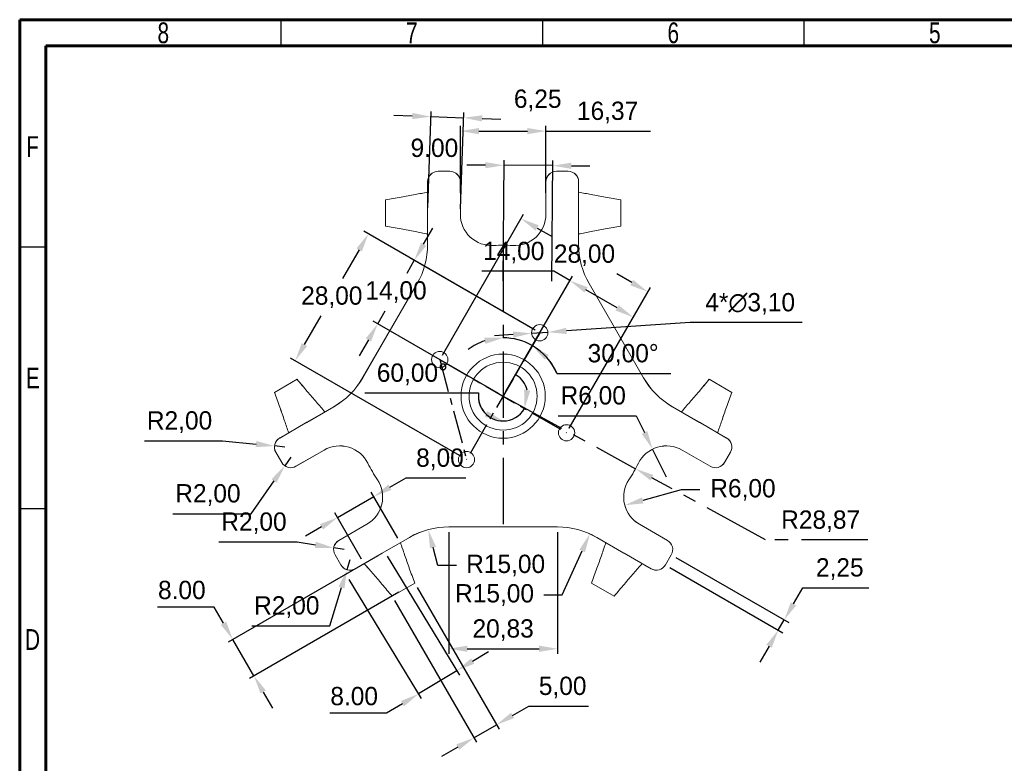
# Model space of a CAD drawing. Header units: millimetres. Extents: x 15 to 415, y 5 to 292.
# Tile 2 of 7: x 15 to 203, y 150 to 292. Entities that reach past the tile are written whole.
import ezdxf

# ---------------------------------------------------------------- set-up
doc = ezdxf.new("R2010")
doc.units = ezdxf.units.MM
doc.header["$PDSIZE"] = -1
doc.linetypes.add('CENTER', pattern=[10.16, 6.35, -1.27, 1.27, -1.27])
doc.linetypes.add('CENTERX2', pattern=[20.32, 12.7, -2.54, 2.54, -2.54])
doc.styles.add('SLDTEXTSTYLE0', font='TXT', dxfattribs={"width": 0.75})
doc.dimstyles.new('ISO-25', dxfattribs={"dimtxt": 2.5, "dimasz": 2.5, "dimexe": 1.25, "dimexo": 0.625, "dimtad": 1, "dimtxsty": 'Standard', "dimcen": 2.5, "dimadec": 0, "dimazin": 0, "dimtfac": 1, "dimtmove": 0, "dimatfit": 3, "dimfxl": 0, "dimarcsym": 0})

# ---------------------------------------------------------------- blocks, each defined once
blk = doc.blocks.new('*D8')
at = {"color": 3, "lineweight": -2, "transparency": 16777216}
for p, q in [((94.96, 187.63), (94.03, 191.07)), ((98.51, 187.63), (94.96, 187.63))]:
    blk.add_line(p, q, dxfattribs=at)
at = {"color": 3, "transparency": 16777216}
blk.add_solid([(94.6, 191.22), (93.45, 190.91), (93.1, 194.5)], dxfattribs=at)
at = {"layer": 'Defpoints', "color": 0, "transparency": 16777216}
for p in [(93.1, 194.5), (97.02, 180.02)]:
    blk.add_point(p, dxfattribs=at)
at = {"color": 3, "transparency": 16777216, "insert": (107.91, 187.63), "char_height": 3.5, "attachment_point": 5}
blk.add_mtext('R15,00', dxfattribs=at)
blk = doc.blocks.new('*D9')
at = {"color": 3, "lineweight": -2, "transparency": 16777216}
for p, q in [((118.74, 182), (122.55, 190.45)), ((115.18, 182), (118.74, 182))]:
    blk.add_line(p, q, dxfattribs=at)
at = {"color": 3, "transparency": 16777216}
blk.add_solid([(122.01, 190.69), (123.09, 190.2), (124.02, 193.69)], dxfattribs=at)
at = {"layer": 'Defpoints', "color": 0, "transparency": 16777216}
for p in [(124.02, 193.69), (117.84, 180.02)]:
    blk.add_point(p, dxfattribs=at)
at = {"color": 3, "transparency": 16777216, "insert": (105.79, 182), "char_height": 3.5, "attachment_point": 5}
blk.add_mtext('R15,00', dxfattribs=at)
blk = doc.blocks.new('*D10')
at = {"color": 3, "lineweight": -2, "transparency": 16777216}
for p, q in [((97.02, 194.02), (97.02, 170.72)), ((117.84, 194.02), (117.84, 170.72)), ((100.57, 171.72), (114.29, 171.72))]:
    blk.add_line(p, q, dxfattribs=at)
at = {"color": 3, "transparency": 16777216}
for points in [[(100.57, 172.31), (100.57, 171.12), (97.02, 171.72)], [(114.29, 172.31), (114.29, 171.12), (117.84, 171.72)]]:
    blk.add_solid(points, dxfattribs=at)
at = {"layer": 'Defpoints', "color": 0, "transparency": 16777216}
for p in [(97.02, 195.02), (117.84, 195.02), (117.84, 171.72)]:
    blk.add_point(p, dxfattribs=at)
at = {"color": 3, "transparency": 16777216, "insert": (107.43, 175.28), "char_height": 3.5, "attachment_point": 5}
blk.add_mtext('20,83', dxfattribs=at)
blk = doc.blocks.new('*D11')
at = {"color": 3, "lineweight": -2, "transparency": 16777216}
for p, q in [((78.14, 188.75), (77.56, 186.84)), ((74.3, 176.12), (76.52, 183.43)), ((59.36, 176.12), (74.3, 176.12))]:
    blk.add_line(p, q, dxfattribs=at)
at = {"color": 3, "transparency": 16777216}
blk.add_solid([(75.96, 183.61), (77.09, 183.26), (77.56, 186.84)], dxfattribs=at)
at = {"layer": 'Defpoints', "color": 0, "transparency": 16777216}
for p in [(78.14, 188.75), (77.56, 186.84)]:
    blk.add_point(p, dxfattribs=at)
at = {"color": 3, "transparency": 16777216, "insert": (66.07, 179.69), "char_height": 3.5, "attachment_point": 5}
blk.add_mtext('R2,00', dxfattribs=at)
blk = doc.blocks.new('*D12')
at = {"color": 3, "lineweight": -2, "transparency": 16777216}
for p, q in [((53.08, 192.15), (68.02, 192.15)), ((68.02, 192.15), (71.53, 191.58)), ((77.01, 190.7), (75.04, 191.02))]:
    blk.add_line(p, q, dxfattribs=at)
at = {"color": 3, "transparency": 16777216}
blk.add_solid([(71.62, 192.17), (71.44, 191), (75.04, 191.02)], dxfattribs=at)
at = {"layer": 'Defpoints', "color": 0, "transparency": 16777216}
for p in [(75.04, 191.02), (77.01, 190.7)]:
    blk.add_point(p, dxfattribs=at)
at = {"color": 3, "transparency": 16777216, "insert": (59.79, 195.71), "char_height": 3.5, "attachment_point": 5}
blk.add_mtext('R2,00', dxfattribs=at)
blk = doc.blocks.new('*D13')
at = {"color": 3, "lineweight": -2, "transparency": 16777216}
for p, q in [((66.83, 208.34), (65.68, 206.7)), ((59.23, 197.55), (63.63, 203.8)), ((44.28, 197.55), (59.23, 197.55))]:
    blk.add_line(p, q, dxfattribs=at)
at = {"color": 3, "transparency": 16777216}
blk.add_solid([(63.14, 204.14), (64.11, 203.46), (65.68, 206.7)], dxfattribs=at)
at = {"layer": 'Defpoints', "color": 0, "transparency": 16777216}
for p in [(66.83, 208.34), (65.68, 206.7)]:
    blk.add_point(p, dxfattribs=at)
at = {"color": 3, "transparency": 16777216, "insert": (50.99, 201.12), "char_height": 3.5, "attachment_point": 5}
blk.add_mtext('R2,00', dxfattribs=at)
blk = doc.blocks.new('*D14')
at = {"color": 3, "lineweight": -2, "transparency": 16777216}
for p, q in [((38.85, 211.49), (53.79, 211.49)), ((53.79, 211.49), (60.18, 210.85)), ((65.71, 210.29), (63.72, 210.49))]:
    blk.add_line(p, q, dxfattribs=at)
at = {"color": 3, "transparency": 16777216}
blk.add_solid([(60.24, 211.44), (60.12, 210.26), (63.72, 210.49)], dxfattribs=at)
at = {"layer": 'Defpoints', "color": 0, "transparency": 16777216}
for p in [(63.72, 210.49), (65.71, 210.29)]:
    blk.add_point(p, dxfattribs=at)
at = {"color": 3, "transparency": 16777216, "insert": (45.56, 215.06), "char_height": 3.5, "attachment_point": 5}
blk.add_mtext('R2,00', dxfattribs=at)
blk = doc.blocks.new('*D15')
at = {"color": 3, "lineweight": -2, "transparency": 16777216}
for p, q in [((141.49, 202.09), (134.12, 200.09)), ((145.05, 202.09), (141.49, 202.09))]:
    blk.add_line(p, q, dxfattribs=at)
at = {"color": 3, "transparency": 16777216}
blk.add_solid([(133.96, 200.66), (134.27, 199.52), (130.68, 199.16)], dxfattribs=at)
at = {"layer": 'Defpoints', "color": 0, "transparency": 16777216}
for p in [(136.47, 200.73), (130.68, 199.16)]:
    blk.add_point(p, dxfattribs=at)
at = {"color": 3, "transparency": 16777216, "insert": (153.28, 202.09), "char_height": 3.5, "attachment_point": 5}
blk.add_mtext('R6,00', dxfattribs=at)
blk = doc.blocks.new('*D16')
at = {"color": 3, "lineweight": -2, "transparency": 16777216}
for p, q in [((117.94, 216.28), (132.88, 216.28)), ((132.88, 216.28), (134.45, 213.09)), ((138.66, 204.51), (136.01, 209.9))]:
    blk.add_line(p, q, dxfattribs=at)
at = {"color": 3, "transparency": 16777216}
blk.add_solid([(134.98, 213.35), (133.91, 212.83), (136.01, 209.9)], dxfattribs=at)
at = {"layer": 'Defpoints', "color": 0, "transparency": 16777216}
for p in [(136.01, 209.9), (138.66, 204.51)]:
    blk.add_point(p, dxfattribs=at)
at = {"color": 3, "transparency": 16777216, "insert": (124.65, 219.85), "char_height": 3.5, "attachment_point": 5}
blk.add_mtext('R6,00', dxfattribs=at)
blk = doc.blocks.new('*D17')
at = {"color": 3, "lineweight": -2, "transparency": 16777216}
for p, q in [((91.02, 183.42), (106.66, 156.33)), ((86.69, 180.92), (102.33, 153.83)), ((109.24, 158.97), (112.32, 160.75)), ((112.32, 160.75), (123.76, 160.75)), ((101.83, 154.69), (106.16, 157.19)), ((98.75, 152.91), (95.67, 151.14))]:
    blk.add_line(p, q, dxfattribs=at)
at = {"color": 3, "transparency": 16777216}
for points in [[(108.95, 159.48), (109.54, 158.46), (106.16, 157.19)], [(98.46, 153.43), (99.05, 152.4), (101.83, 154.69)]]:
    blk.add_solid(points, dxfattribs=at)
at = {"layer": 'Defpoints', "color": 0, "transparency": 16777216}
for p in [(90.52, 184.28), (86.19, 181.78), (106.16, 157.19)]:
    blk.add_point(p, dxfattribs=at)
at = {"color": 3, "transparency": 16777216, "insert": (118.81, 164.31), "char_height": 3.5, "attachment_point": 5}
blk.add_mtext('5,00', dxfattribs=at)
blk = doc.blocks.new('*D18')
at = {"color": 3, "lineweight": -2, "transparency": 16777216}
for p, q in [((85.79, 202.59), (88.87, 204.37)), ((88.87, 204.37), (100.31, 204.37)), ((87.29, 192.88), (82.21, 201.68)), ((75.78, 196.82), (82.71, 200.82)), ((80.36, 188.88), (75.28, 197.68)), ((72.7, 195.04), (69.62, 193.26))]:
    blk.add_line(p, q, dxfattribs=at)
at = {"color": 3, "transparency": 16777216}
for points in [[(85.49, 203.11), (86.09, 202.08), (82.71, 200.82)], [(72.41, 195.55), (73, 194.52), (75.78, 196.82)]]:
    blk.add_solid(points, dxfattribs=at)
at = {"layer": 'Defpoints', "color": 0, "transparency": 16777216}
for p in [(82.71, 200.82), (87.79, 192.01), (80.86, 188.01)]:
    blk.add_point(p, dxfattribs=at)
at = {"color": 3, "transparency": 16777216, "insert": (95.35, 207.94), "char_height": 3.5, "attachment_point": 5}
blk.add_mtext('8,00', dxfattribs=at)
blk = doc.blocks.new('*D19')
at = {"color": 3, "lineweight": -2, "transparency": 16777216}
for p, q in [((83.46, 189.51), (54.88, 173.01)), ((87.49, 182.53), (58.91, 166.03)), ((52.19, 179.67), (41.34, 179.67)), ((53.97, 176.59), (52.19, 179.67)), ((59.78, 166.53), (55.75, 173.51)), ((61.56, 163.45), (63.34, 160.37))]:
    blk.add_line(p, q, dxfattribs=at)
at = {"color": 3, "transparency": 16777216}
for points in [[(54.48, 176.89), (53.46, 176.29), (55.75, 173.51)], [(62.07, 163.75), (61.05, 163.16), (59.78, 166.53)]]:
    blk.add_solid(points, dxfattribs=at)
at = {"layer": 'Defpoints', "color": 0, "transparency": 16777216}
for p in [(84.33, 190.01), (88.36, 183.03), (55.75, 173.51)]:
    blk.add_point(p, dxfattribs=at)
at = {"color": 3, "transparency": 16777216, "insert": (46, 182.94), "char_height": 3.5, "attachment_point": 5}
blk.add_mtext('8.00', dxfattribs=at)
blk = doc.blocks.new('*D21')
at = {"color": 3, "linetype": 'CENTERX2', "lineweight": -2, "transparency": 16777216}
for p, q in [((107.43, 220.02), (132.74, 206.14)), ((157.57, 192.53), (135.86, 204.43)), ((177.17, 192.53), (157.57, 192.53))]:
    blk.add_line(p, q, dxfattribs=at)
at = {"color": 3, "linetype": 'CENTERX2', "transparency": 16777216}
blk.add_solid([(136.14, 204.95), (135.58, 203.91), (132.74, 206.14)], dxfattribs=at)
at = {"layer": 'Defpoints', "color": 0, "linetype": 'CENTERX2', "transparency": 16777216}
for p in [(107.43, 220.02), (132.74, 206.14)]:
    blk.add_point(p, dxfattribs=at)
at = {"color": 3, "linetype": 'CENTERX2', "transparency": 16777216, "insert": (168.13, 196.09), "char_height": 3.5, "attachment_point": 5}
blk.add_mtext('R28,87', dxfattribs=at)
blk = doc.blocks.new('*D22')
at = {"color": 3, "lineweight": -2, "transparency": 16777216}
for p, q in [((85.28, 189.41), (99.08, 166.66)), ((77.94, 184.96), (91.74, 162.21)), ((101.6, 169.36), (104.65, 171.21)), ((98.56, 167.52), (91.22, 163.07)), ((88.18, 161.22), (85.14, 159.38)), ((85.14, 159.38), (74.29, 159.38))]:
    blk.add_line(p, q, dxfattribs=at)
at = {"color": 3, "transparency": 16777216}
for points in [[(101.3, 169.87), (101.91, 168.86), (98.56, 167.52)], [(87.88, 161.73), (88.49, 160.71), (91.22, 163.07)]]:
    blk.add_solid(points, dxfattribs=at)
at = {"layer": 'Defpoints', "color": 0, "transparency": 16777216}
for p in [(84.77, 190.27), (77.42, 185.81), (91.22, 163.07)]:
    blk.add_point(p, dxfattribs=at)
at = {"color": 3, "transparency": 16777216, "insert": (78.95, 162.65), "char_height": 3.5, "attachment_point": 5}
blk.add_mtext('8.00', dxfattribs=at)
blk = doc.blocks.new('*D23')
at = {"color": 3, "lineweight": -2, "transparency": 16777216}
for p, q in [((140.44, 189.2), (162.03, 176.73)), ((139.32, 187.25), (160.91, 174.79)), ((162.94, 180.31), (164.72, 183.39)), ((164.72, 183.39), (177.33, 183.39)), ((160.04, 175.29), (161.17, 177.23)), ((158.26, 172.21), (156.48, 169.13))]:
    blk.add_line(p, q, dxfattribs=at)
at = {"color": 3, "transparency": 16777216}
for points in [[(162.43, 180.61), (163.46, 180.02), (161.17, 177.23)], [(157.75, 172.5), (158.78, 171.91), (160.04, 175.29)]]:
    blk.add_solid(points, dxfattribs=at)
at = {"layer": 'Defpoints', "color": 0, "transparency": 16777216}
for p in [(139.58, 189.7), (138.45, 187.75), (161.17, 177.23)]:
    blk.add_point(p, dxfattribs=at)
at = {"color": 3, "transparency": 16777216, "insert": (171.79, 186.96), "char_height": 3.5, "attachment_point": 5}
blk.add_mtext('2,25', dxfattribs=at)
blk = doc.blocks.new('*D24')
at = {"color": 3, "lineweight": -2, "transparency": 16777216}
for p, q in [((90.06, 273.58), (86.51, 273.7)), ((93.03, 256.03), (93.65, 274.46)), ((93.62, 273.46), (99.87, 273.25)), ((99.28, 255.82), (99.9, 274.25)), ((103.42, 273.13), (106.98, 273.01))]:
    blk.add_line(p, q, dxfattribs=at)
at = {"color": 3, "transparency": 16777216}
for points in [[(90.08, 274.17), (90.04, 272.99), (93.62, 273.46)], [(103.44, 273.72), (103.4, 272.53), (99.87, 273.25)]]:
    blk.add_solid(points, dxfattribs=at)
at = {"layer": 'Defpoints', "color": 0, "transparency": 16777216}
for p in [(99.87, 273.25), (93, 255.03), (99.25, 254.82)]:
    blk.add_point(p, dxfattribs=at)
at = {"color": 3, "transparency": 16777216, "insert": (114.04, 276.57), "char_height": 3.5, "attachment_point": 5}
blk.add_mtext('6,25', dxfattribs=at)
blk = doc.blocks.new('*D26')
at = {"color": 3, "lineweight": -2, "transparency": 16777216}
for p, q in [((99.25, 258.92), (99.25, 271.7)), ((115.61, 258.92), (115.61, 271.7)), ((102.8, 270.7), (112.06, 270.7)), ((115.61, 270.7), (135.63, 270.7))]:
    blk.add_line(p, q, dxfattribs=at)
at = {"color": 3, "transparency": 16777216}
for points in [[(102.8, 271.29), (102.8, 270.1), (99.25, 270.7)], [(112.06, 271.29), (112.06, 270.1), (115.61, 270.7)]]:
    blk.add_solid(points, dxfattribs=at)
at = {"layer": 'Defpoints', "color": 0, "transparency": 16777216}
for p in [(115.61, 270.7), (99.25, 257.92), (115.61, 257.92)]:
    blk.add_point(p, dxfattribs=at)
at = {"color": 3, "transparency": 16777216, "insert": (127.4, 274.26), "char_height": 3.5, "attachment_point": 5}
blk.add_mtext('16,37', dxfattribs=at)
blk = doc.blocks.new('*D28')
at = {"color": 3, "lineweight": -2, "transparency": 16777216}
for p, q in [((104.04, 264.18), (100.48, 264.21)), ((107.44, 242.08), (107.6, 265.16)), ((116.91, 264.09), (107.59, 264.16)), ((116.76, 242.02), (116.92, 265.09)), ((120.47, 264.07), (124.03, 264.04))]:
    blk.add_line(p, q, dxfattribs=at)
at = {"color": 3, "transparency": 16777216}
for points in [[(104.04, 264.77), (104.03, 263.59), (107.59, 264.16)], [(120.47, 264.66), (120.47, 263.47), (116.91, 264.09)]]:
    blk.add_solid(points, dxfattribs=at)
at = {"layer": 'Defpoints', "color": 0, "transparency": 16777216}
for p in [(107.59, 264.16), (107.43, 241.08), (116.75, 241.02)]:
    blk.add_point(p, dxfattribs=at)
at = {"color": 3, "transparency": 16777216, "insert": (94.29, 267.48), "char_height": 3.5, "attachment_point": 5}
blk.add_mtext('9.00', dxfattribs=at)
blk = doc.blocks.new('5555')
at = {"color": 7, "linetype": 'Continuous', "lineweight": 15}
for p, q in [((92.27, 256.54), (94.52, 256.54)), ((114.89, 256.54), (117.14, 256.54)), ((90.27, 248.55), (90.27, 254.54)), ((96.52, 248.34), (96.52, 254.54)), ((112.89, 248.34), (112.89, 254.54)), ((119.14, 248.55), (119.14, 254.54)), ((82.21, 251.05), (82.21, 246.05)), ((127.2, 251.05), (127.2, 246.05)), ((90.27, 248.55), (90.27, 248.55)), ((90.27, 242.56), (90.27, 248.55)), ((119.14, 248.55), (119.14, 248.55)), ((119.14, 242.56), (119.14, 248.55)), ((88.26, 235.06), (77.85, 217.02)), ((131.56, 217.02), (121.15, 235.06)), ((60.97, 214.27), (65.3, 216.77)), ((148.43, 214.27), (144.1, 216.77)), ((72.36, 211.53), (67.17, 208.54)), ((137.05, 211.53), (142.24, 208.54)), ((67.17, 208.54), (61.98, 205.54)), ((67.17, 208.54), (67.17, 208.54)), ((142.24, 208.54), (142.24, 208.54)), ((142.24, 208.54), (147.43, 205.54)), ((62.37, 200.86), (61.25, 202.81)), ((70.47, 203.23), (65.1, 200.13)), ((138.93, 203.23), (144.3, 200.13)), ((140.84, 202.12), (140.86, 202.12)), ((148.16, 202.81), (147.03, 200.86)), ((78.66, 189.06), (73.29, 185.96)), ((94.29, 188.54), (115.12, 188.54)), ((130.75, 189.06), (136.12, 185.96)), ((76.74, 187.96), (76.73, 187.95)), ((86.79, 186.53), (81.6, 183.54)), ((122.62, 186.53), (127.81, 183.54)), ((73.68, 181.28), (72.56, 183.22)), ((81.6, 183.54), (76.41, 180.54)), ((81.6, 183.54), (81.6, 183.54)), ((127.81, 183.54), (127.81, 183.54)), ((127.81, 183.54), (132.99, 180.54)), ((136.85, 183.22), (135.73, 181.28)), ((83.47, 175.31), (87.8, 177.81)), ((125.94, 175.31), (121.61, 177.81))]:
    blk.add_line(p, q, dxfattribs=at)
for centre, radius in [((111.7, 225.67), 1.55), ((92.58, 220.54), 1.55), ((104.7, 213.54), 8.05), ((104.7, 213.54), 6.5), ((116.83, 206.54), 1.55), ((97.7, 201.42), 1.55)]:
    blk.add_circle(centre, radius, dxfattribs=at)
for centre, radius, start, end in [((92.27, 254.54), 2, 90, 180), ((94.52, 254.54), 2, 0, 90), ((114.89, 254.54), 2, 90, 180), ((117.14, 254.54), 2, 0, 90), ((102.52, 248.34), 6, 180, 273.5908), ((106.89, 248.34), 6, 266.4092, 0), ((75.27, 242.56), 15, 330, 0), ((104.7, 213.54), 28.87, 86.4092, 93.5908), ((134.14, 242.56), 15, 180, 210), ((64.86, 224.52), 15, 300, 330), ((144.55, 224.52), 15, 210, 240), ((62.98, 203.81), 2, 120, 210), ((146.43, 203.81), 2, 330, 60), ((73.47, 198.04), 6, 26.4092, 120), ((135.93, 198.04), 6, 60, 153.5908), ((64.1, 201.86), 2, 210, 300), ((104.7, 213.54), 28.87, 206.4092, 213.5908), ((104.7, 213.54), 28.87, 326.4092, 333.5908), ((145.3, 201.86), 2, 240, 330), ((75.66, 194.25), 6, 300, 33.5908), ((133.75, 194.25), 6, 146.4092, 240), ((94.29, 173.54), 15, 90, 120), ((115.12, 173.54), 15, 60, 90), ((74.29, 184.22), 2, 120, 210), ((135.12, 184.22), 2, 330, 60), ((75.41, 182.28), 2, 210, 300), ((133.99, 182.28), 2, 240, 330)]:
    blk.add_arc(centre, radius, start, end, dxfattribs=at)
for points, knots in [([(90.27, 252.55), (89.47, 252.4), (87.78, 252.07), (85.09, 251.56), (83.2, 251.23), (82.21, 251.05)], [0, 0, 0, 0, 0.298073, 0.631521, 1, 1, 1, 1]), ([(127.2, 251.05), (126.21, 251.23), (124.32, 251.56), (121.63, 252.07), (119.94, 252.4), (119.14, 252.55)], [0, 0, 0, 0, 0.368479, 0.701927, 1, 1, 1, 1]), ([(82.21, 246.05), (83.2, 245.88), (85.09, 245.55), (87.78, 245.04), (89.47, 244.71), (90.27, 244.55)], [0, 0, 0, 0, 0.368479, 0.701927, 1, 1, 1, 1]), ([(119.14, 244.55), (119.94, 244.71), (121.63, 245.04), (124.32, 245.55), (126.21, 245.88), (127.2, 246.05)], [0, 0, 0, 0, 0.298073, 0.631521, 1, 1, 1, 1]), ([(70.63, 210.54), (70.1, 211.15), (68.96, 212.46), (67.18, 214.53), (65.95, 216), (65.3, 216.77)], [0, 0, 0, 0, 0.298073, 0.631521, 1, 1, 1, 1]), ([(144.1, 216.77), (143.46, 216), (142.23, 214.53), (140.44, 212.46), (139.31, 211.15), (138.78, 210.54)], [0, 0, 0, 0, 0.368479, 0.701927, 1, 1, 1, 1]), ([(60.97, 214.27), (61.32, 213.32), (61.98, 211.52), (62.88, 208.94), (63.44, 207.31), (63.7, 206.54)], [0, 0, 0, 0, 0.3684792, 0.7019269, 1, 1, 1, 1]), ([(145.7, 206.54), (145.97, 207.31), (146.53, 208.94), (147.43, 211.52), (148.09, 213.32), (148.43, 214.27)], [0, 0, 0, 0, 0.2980731, 0.6315208, 1, 1, 1, 1]), ([(87.8, 177.81), (87.45, 178.75), (86.79, 180.56), (85.89, 183.14), (85.33, 184.77), (85.07, 185.54)], [0, 0, 0, 0, 0.368479, 0.701927, 1, 1, 1, 1]), ([(124.34, 185.54), (124.08, 184.77), (123.52, 183.14), (122.61, 180.56), (121.96, 178.75), (121.61, 177.81)], [0, 0, 0, 0, 0.298073, 0.631521, 1, 1, 1, 1]), ([(78.14, 181.54), (78.67, 180.92), (79.8, 179.62), (81.59, 177.55), (82.82, 176.08), (83.47, 175.31)], [0, 0, 0, 0, 0.298073, 0.631521, 1, 1, 1, 1]), ([(125.94, 175.31), (126.59, 176.08), (127.82, 177.55), (129.6, 179.62), (130.74, 180.92), (131.27, 181.54)], [0, 0, 0, 0, 0.368479, 0.701927, 1, 1, 1, 1])]:
    blk.add_open_spline(points, degree=3, knots=knots, dxfattribs=at)
blk = doc.blocks.new('*D31')
at = {"color": 3, "lineweight": -2, "transparency": 16777216}
for p, q in [((113.56, 232.64), (80.8, 251.56)), ((79.89, 247.98), (76.73, 242.5)), ((69.45, 229.89), (72.61, 235.37)), ((99.56, 208.39), (66.8, 227.31))]:
    blk.add_line(p, q, dxfattribs=at)
at = {"color": 3, "transparency": 16777216}
for points in [[(79.38, 248.27), (80.41, 247.68), (81.67, 251.06)], [(68.94, 230.18), (69.96, 229.59), (67.67, 226.81)]]:
    blk.add_solid(points, dxfattribs=at)
at = {"layer": 'Defpoints', "color": 0, "transparency": 16777216}
for p in [(114.43, 232.14), (67.67, 226.81), (100.43, 207.89)]:
    blk.add_point(p, dxfattribs=at)
at = {"color": 3, "transparency": 16777216, "insert": (74.67, 238.93), "char_height": 3.5, "attachment_point": 5}
blk.add_mtext('28,00', dxfattribs=at)
blk = doc.blocks.new('*D32')
at = {"color": 3, "lineweight": -2, "transparency": 16777216}
for p, q in [((95.81, 227.88), (111.35, 254.82)), ((113.93, 252.17), (116.8, 250.52)), ((132.02, 241.73), (129.15, 243.38)), ((120.05, 213.88), (135.6, 240.82))]:
    blk.add_line(p, q, dxfattribs=at)
at = {"color": 3, "transparency": 16777216}
for points in [[(114.23, 252.69), (113.64, 251.66), (110.85, 253.95)], [(132.32, 242.24), (131.73, 241.21), (135.1, 239.95)]]:
    blk.add_solid(points, dxfattribs=at)
at = {"layer": 'Defpoints', "color": 0, "transparency": 16777216}
for p in [(135.1, 239.95), (95.31, 227.02), (119.55, 213.02)]:
    blk.add_point(p, dxfattribs=at)
at = {"color": 3, "transparency": 16777216, "insert": (122.98, 246.95), "char_height": 3.5, "attachment_point": 5}
blk.add_mtext('28,00', dxfattribs=at)
blk = doc.blocks.new('*D33')
at = {"color": 3, "lineweight": -2, "transparency": 16777216}
for p, q in [((92.23, 249.07), (94.01, 252.15)), ((90.45, 245.99), (89.01, 243.49)), ((113.56, 232.64), (89.59, 246.49)), ((83.45, 233.86), (84.89, 236.36)), ((106.56, 220.52), (82.59, 234.36)), ((81.67, 230.78), (79.9, 227.7))]:
    blk.add_line(p, q, dxfattribs=at)
at = {"color": 3, "transparency": 16777216}
for points in [[(91.72, 249.36), (92.74, 248.77), (90.45, 245.99)], [(81.16, 231.08), (82.19, 230.49), (83.45, 233.86)]]:
    blk.add_solid(points, dxfattribs=at)
at = {"layer": 'Defpoints', "color": 0, "transparency": 16777216}
for p in [(83.45, 233.86), (114.43, 232.14), (107.43, 220.02)]:
    blk.add_point(p, dxfattribs=at)
at = {"color": 3, "transparency": 16777216, "insert": (86.95, 239.92), "char_height": 3.5, "attachment_point": 5}
blk.add_mtext('14,00', dxfattribs=at)
blk = doc.blocks.new('*D34')
at = {"color": 3, "lineweight": -2, "transparency": 16777216}
for p, q in [((117.11, 243.9), (103.34, 243.9)), ((107.93, 220.88), (120.69, 242.99)), ((120.19, 242.12), (117.11, 243.9)), ((129.23, 236.9), (123.27, 240.34)), ((120.05, 213.88), (132.81, 235.99))]:
    blk.add_line(p, q, dxfattribs=at)
at = {"color": 3, "transparency": 16777216}
for points in [[(123.57, 240.85), (122.97, 239.83), (120.19, 242.12)], [(129.53, 237.41), (128.94, 236.38), (132.31, 235.12)]]:
    blk.add_solid(points, dxfattribs=at)
at = {"layer": 'Defpoints', "color": 0, "transparency": 16777216}
for p in [(120.19, 242.12), (107.43, 220.02), (119.55, 213.02)]:
    blk.add_point(p, dxfattribs=at)
at = {"color": 3, "transparency": 16777216, "insert": (109.46, 247.46), "char_height": 3.5, "attachment_point": 5}
blk.add_mtext('14,00', dxfattribs=at)
blk = doc.blocks.new('*D35')
at = {"color": 3, "lineweight": -2, "transparency": 16777216}
blk.add_line((117.71, 224.34), (139.48, 224.34), dxfattribs=at)
for start, end in [(108.3511, 126.7023), (60, 90), (22.8047, 60), (23.2977, 41.6489)]:
    blk.add_arc((107.43, 220.02), 11.15, start, end, dxfattribs=at)
at = {"color": 3, "transparency": 16777216}
for points in [[(103.82, 231.19), (104.01, 230.02), (107.43, 231.17)], [(115.39, 226.97), (116.14, 227.89), (113, 229.67)]]:
    blk.add_solid(points, dxfattribs=at)
at = {"layer": 'Defpoints', "color": 0, "transparency": 16777216}
for p in [(107.43, 248.89), (114.43, 232.14), (109.37, 231), (100.43, 207.89), (107.43, 195.02)]:
    blk.add_point(p, dxfattribs=at)
at = {"color": 3, "transparency": 16777216, "insert": (130.37, 227.91), "char_height": 3.5, "attachment_point": 5}
blk.add_mtext('30,00°', dxfattribs=at)
blk = doc.blocks.new('*D36')
at = {"color": 3, "lineweight": -2, "transparency": 16777216}
blk.add_line((102.73, 220.62), (80.96, 220.62), dxfattribs=at)
for start, end in [(14.1079, 58.2158), (172.653, 270), (181.7842, 225.8921), (270, 330)]:
    blk.add_arc((107.43, 220.02), 4.74, start, end, dxfattribs=at)
at = {"color": 3, "transparency": 16777216}
for points in [[(112.61, 221.09), (111.44, 221.25), (111.53, 217.65)], [(104.36, 217.17), (103.91, 216.07), (107.43, 215.28)]]:
    blk.add_solid(points, dxfattribs=at)
at = {"layer": 'Defpoints', "color": 0, "transparency": 16777216}
for p in [(107.43, 248.89), (95.31, 227.02), (110.47, 216.39), (119.55, 213.02), (107.43, 195.02)]:
    blk.add_point(p, dxfattribs=at)
at = {"color": 3, "transparency": 16777216, "insert": (90.07, 224.19), "char_height": 3.5, "attachment_point": 5}
blk.add_mtext('60,00°', dxfattribs=at)
blk = doc.blocks.new('*D37')
at = {"color": 3, "lineweight": -2, "transparency": 16777216}
for p, q in [((143.21, 234.09), (119.52, 232.49)), ((164.57, 234.09), (143.21, 234.09)), ((109.34, 231.8), (105.79, 231.56)), ((112.88, 232.04), (115.98, 232.25))]:
    blk.add_line(p, q, dxfattribs=at)
at = {"color": 3, "transparency": 16777216}
for points in [[(109.3, 232.39), (109.38, 231.21), (112.88, 232.04)], [(119.48, 233.08), (119.56, 231.9), (115.98, 232.25)]]:
    blk.add_solid(points, dxfattribs=at)
at = {"layer": 'Defpoints', "color": 0, "transparency": 16777216}
for p in [(112.88, 232.04), (115.98, 232.25)]:
    blk.add_point(p, dxfattribs=at)
at = {"color": 3, "transparency": 16777216, "insert": (154.66, 237.66), "char_height": 3.5, "attachment_point": 5}
blk.add_mtext('4*∅3,10', dxfattribs=at)

msp = doc.modelspace()

# ---------------------------------------------------------------- linework, layer by layer
at = {"color": 7, "linetype": 'Continuous', "lineweight": 60}
for p, q in [((15, 5), (15, 292)), ((15, 292), (415, 292)), ((20, 10), (20, 287)), ((20, 287), (410, 287))]:
    msp.add_line(p, q, dxfattribs=at)
at = {"color": 7, "linetype": 'Continuous', "lineweight": 30}
for p, q in [((65, 287), (65, 292)), ((115, 287), (115, 292)), ((165, 287), (165, 292)), ((20, 248.5), (15, 248.5)), ((20, 198.5), (15, 198.5))]:
    msp.add_line(p, q, dxfattribs=at)
at = {"color": 7, "linetype": 'Continuous', "lineweight": 15}
for p, q in [((94.996, 263.018), (97.246, 263.018)), ((117.614, 263.018), (119.864, 263.018)), ((92.996, 255.028), (92.996, 261.018)), ((99.246, 254.817), (99.246, 261.018)), ((115.614, 254.817), (115.614, 261.018)), ((121.864, 255.028), (121.864, 261.018)), ((84.936, 257.528), (84.936, 252.528)), ((129.924, 257.528), (129.924, 252.528)), ((92.996, 255.028), (92.996, 255.028)), ((92.996, 249.037), (92.996, 255.028)), ((121.864, 255.028), (121.864, 255.028)), ((121.864, 249.037), (121.864, 255.028)), ((90.986, 241.537), (80.572, 223.499)), ((134.288, 223.499), (123.873, 241.537)), ((63.699, 220.743), (68.029, 223.243)), ((151.161, 220.743), (146.831, 223.243)), ((75.081, 218.008), (69.894, 215.013)), ((139.778, 218.008), (144.966, 215.013)), ((69.893, 215.013), (64.706, 212.018)), ((69.893, 215.013), (69.894, 215.013)), ((144.966, 215.013), (144.966, 215.013)), ((144.966, 215.013), (150.154, 212.018)), ((65.099, 207.338), (63.974, 209.286)), ((73.201, 209.706), (67.831, 206.605)), ((141.659, 209.706), (147.029, 206.605)), ((150.886, 209.286), (149.761, 207.338)), ((143.57, 208.594), (143.584, 208.594)), ((81.385, 195.531), (76.015, 192.431)), ((79.466, 194.432), (79.459, 194.42)), ((97.015, 195.018), (117.844, 195.018)), ((133.475, 195.531), (138.845, 192.431)), ((89.515, 193.008), (84.327, 190.013)), ((125.344, 193.008), (130.532, 190.013)), ((76.408, 187.75), (75.283, 189.699)), ((84.327, 190.013), (79.14, 187.018)), ((84.327, 190.013), (84.327, 190.013)), ((130.533, 190.013), (130.532, 190.013)), ((130.533, 190.013), (135.72, 187.018)), ((139.577, 189.699), (138.452, 187.75)), ((86.192, 181.783), (90.522, 184.283)), ((128.667, 181.783), (124.337, 184.283))]:
    msp.add_line(p, q, dxfattribs=at)
at = {"linetype": 'CENTERX2'}
msp.add_line((107.43, 248.886), (107.43, 195.018), dxfattribs=at)
at = {"linetype": 'CENTER'}
for p, q in [((114.43, 232.142), (100.43, 207.894)), ((95.305, 227.018), (119.554, 213.018)), ((95.305, 227.018), (100.43, 207.894))]:
    msp.add_line(p, q, dxfattribs=at)
at = {"color": 7, "linetype": 'Continuous', "lineweight": 15}
for centre, radius, start, end in [((94.996, 261.018), 2, 90, 180), ((97.246, 261.018), 2, 0, 90), ((117.614, 261.018), 2, 90, 180), ((119.864, 261.018), 2, 0, 90), ((105.246, 254.817), 6, 180, 273.59079), ((109.614, 254.817), 6, 266.40921, 0), ((77.996, 249.037), 15, 330, 0), ((107.43, 220.018), 28.868, 86.40921, 93.59079), ((136.864, 249.037), 15, 180, 210), ((67.581, 230.999), 15, 300, 330), ((147.278, 230.999), 15, 210, 240), ((65.706, 210.286), 2, 120, 210), ((149.154, 210.286), 2, 330, 60), ((76.201, 204.51), 6, 26.40921, 120), ((138.659, 204.51), 6, 60, 153.59079), ((66.831, 208.338), 2, 210, 300), ((107.43, 220.018), 28.868, 206.40921, 213.59079), ((107.43, 220.018), 28.868, 326.40921, 333.59079), ((148.029, 208.338), 2, 240, 330), ((78.385, 200.727), 6, 300, 33.59079), ((136.475, 200.727), 6, 146.40921, 240), ((97.015, 180.018), 15, 90, 120), ((117.844, 180.018), 15, 60, 90), ((77.015, 190.699), 2, 120, 210), ((137.845, 190.699), 2, 330, 60), ((78.14, 188.75), 2, 210, 300), ((136.72, 188.75), 2, 240, 330)]:
    msp.add_arc(centre, radius, start, end, dxfattribs=at)
for points, knots in [([(92.996, 259.028), (92.196, 258.872), (90.503, 258.542), (87.817, 258.032), (85.928, 257.701), (84.936, 257.528)], [0, 0, 0, 0, 0.2980731, 0.6315208, 1, 1, 1, 1]), ([(129.924, 257.528), (128.932, 257.701), (127.042, 258.032), (124.357, 258.542), (122.663, 258.872), (121.864, 259.028)], [0, 0, 0, 0, 0.3684792, 0.7019269, 1, 1, 1, 1]), ([(84.936, 252.528), (85.928, 252.354), (87.817, 252.023), (90.503, 251.514), (92.196, 251.184), (92.996, 251.028)], [0, 0, 0, 0, 0.3684792, 0.7019269, 1, 1, 1, 1]), ([(121.864, 251.028), (122.663, 251.184), (124.357, 251.514), (127.042, 252.023), (128.932, 252.354), (129.924, 252.528)], [0, 0, 0, 0, 0.2980731, 0.6315208, 1, 1, 1, 1]), ([(73.358, 217.013), (72.823, 217.628), (71.69, 218.93), (69.906, 221), (68.675, 222.471), (68.029, 223.243)], [0, 0, 0, 0, 0.2980731, 0.6315208, 1, 1, 1, 1]), ([(146.831, 223.243), (146.184, 222.471), (144.953, 221), (143.169, 218.93), (142.037, 217.628), (141.502, 217.013)], [0, 0, 0, 0, 0.3684792, 0.7019269, 1, 1, 1, 1]), ([(63.699, 220.743), (64.044, 219.798), (64.702, 217.996), (65.604, 215.416), (66.165, 213.784), (66.43, 213.013)], [0, 0, 0, 0, 0.36847921, 0.70192689, 1, 1, 1, 1]), ([(148.43, 213.013), (148.695, 213.784), (149.256, 215.416), (150.157, 217.996), (150.815, 219.798), (151.161, 220.743)], [0, 0, 0, 0, 0.29807311, 0.63152079, 1, 1, 1, 1]), ([(90.522, 184.283), (90.177, 185.229), (89.519, 187.031), (88.617, 189.611), (88.056, 191.243), (87.792, 192.013)], [0, 0, 0, 0, 0.3684792, 0.7019269, 1, 1, 1, 1]), ([(127.068, 192.013), (126.803, 191.243), (126.242, 189.611), (125.341, 187.031), (124.683, 185.229), (124.337, 184.283)], [0, 0, 0, 0, 0.2980731, 0.6315208, 1, 1, 1, 1]), ([(80.863, 188.013), (81.398, 187.399), (82.531, 186.097), (84.315, 184.026), (85.546, 182.555), (86.192, 181.783)], [0, 0, 0, 0, 0.2980731, 0.6315208, 1, 1, 1, 1]), ([(128.667, 181.783), (129.314, 182.555), (130.545, 184.026), (132.329, 186.097), (133.461, 187.399), (133.996, 188.013)], [0, 0, 0, 0, 0.3684792, 0.7019269, 1, 1, 1, 1])]:
    msp.add_open_spline(points, degree=3, knots=knots, dxfattribs=at)

# ---------------------------------------------------------------- block references
msp.add_blockref('5555', (2.726, 6.475))

# ---------------------------------------------------------------- texts
at = {"color": 7, "linetype": 'Continuous', "lineweight": 0, "char_height": 3.969, "attachment_point": 2, "style": 'SLDTEXTSTYLE0'}
for s, insert in [('8', (42.46, 291.474)), ('7', (89.96, 291.474)), ('6', (139.96, 291.474)), ('5', (189.96, 291.474)), ('F', (17.458, 269.724)), ('E', (17.508, 225.474)), ('D', (17.453, 175.474))]:
    msp.add_mtext(s, dxfattribs=dict(at, insert=insert))

# ---------------------------------------------------------------- dimensions: what is measured, and where the dimension line sits
for p1, p2, distance, picture, middle in [((92.996, 255.028), (99.246, 254.817), 18.44, '*D24', (114.042, 276.572)), ((95.305, 227.018), (119.554, 213.018), 31.098, '*D32', (122.979, 246.95)), ((114.43, 232.142), (100.43, 207.894), -37.827, '*D31', (74.671, 238.931)), ((114.43, 232.142), (107.43, 220.018), -27.687, '*D33', (86.952, 239.924)), ((119.554, 213.018), (107.43, 220.018), -25.52, '*D34', (109.461, 247.463)), ((80.863, 188.013), (87.792, 192.013), 10.164, '*D18', (95.351, 207.937)), ((138.452, 187.75), (139.577, 189.699), -24.928, '*D23', (171.787, 186.96)), ((86.192, 181.783), (90.522, 184.283), -31.283, '*D17', (118.805, 164.313))]:
    dim = msp.add_aligned_dim(p1=p1, p2=p2, distance=distance, dimstyle='ISO-25', override={"dimtxt": 3.5, "dimasz": 3.556, "dimexe": 1, "dimexo": 1, "dimgap": 1.524, "dimtih": 1, "dimtoh": 1, "dimzin": 0, "dimclrd": 3, "dimclre": 3, "dimclrt": 3, "dimadec": 2, "dimtzin": 0})
    dim.commit()
    dim.dimension.update_dxf_attribs({"geometry": picture, "text_midpoint": middle})
for base, p1, p2, picture, middle in [((115.614, 270.696), (99.246, 257.918), (115.614, 257.918), '*D26', (127.402, 274.261)), ((117.844, 171.716), (97.015, 195.018), (117.844, 195.018), '*D10', (107.43, 175.282))]:
    dim = msp.add_linear_dim(base=base, p1=p1, p2=p2, dimstyle='ISO-25', override={"dimtxt": 3.5, "dimasz": 3.556, "dimexe": 1, "dimexo": 1, "dimgap": 1.524, "dimtih": 1, "dimtoh": 1, "dimzin": 0, "dimclrd": 3, "dimclre": 3, "dimclrt": 3, "dimadec": 2, "dimtzin": 0})
    dim.commit()
    dim.dimension.update_dxf_attribs({"geometry": picture, "text_midpoint": middle})
for p1, p2, distance, text, picture, middle in [((116.753, 241.016), (107.43, 241.081), -23.076, '9.00', '*D28', (94.289, 267.48)), ((84.765, 190.266), (77.425, 185.813), 26.606, '8.00', '*D22', (78.953, 162.651)), ((88.357, 183.033), (84.327, 190.013), 32.999, '8.00', '*D19', (46.003, 182.944))]:
    dim = msp.add_aligned_dim(p1=p1, p2=p2, distance=distance, text=text, dimstyle='ISO-25', override={"dimtxt": 3.5, "dimasz": 3.556, "dimexe": 1, "dimexo": 1, "dimgap": 1.524, "dimtih": 1, "dimtoh": 1, "dimzin": 0, "dimclrd": 3, "dimclre": 3, "dimclrt": 3, "dimadec": 2, "dimtzin": 0})
    dim.commit()
    dim.dimension.update_dxf_attribs({"geometry": picture, "text_midpoint": middle})
for base, line1, picture, middle in [((110.474, 216.391), ((95.305, 227.018), (119.554, 213.018)), '*D36', (90.07, 224.189)), ((109.366, 230.999), ((114.43, 232.142), (100.43, 207.894)), '*D35', (130.372, 227.905))]:
    dim = msp.add_angular_dim_2l(base=base, line1=line1, line2=((107.43, 248.886), (107.43, 195.018)), dimstyle='ISO-25', override={"dimtxt": 3.5, "dimasz": 3.556, "dimexe": 1, "dimexo": 1, "dimgap": 1.524, "dimtih": 1, "dimtoh": 1, "dimzin": 0, "dimclrd": 3, "dimclre": 3, "dimclrt": 3, "dimadec": 2, "dimtzin": 0})
    dim.commit()
    dim.dimension.update_dxf_attribs({"geometry": picture, "text_midpoint": middle})
dim = msp.add_diameter_dim_2p(p1=(112.883, 232.038), p2=(115.976, 232.247), text='4*<>', dimstyle='ISO-25', override={"dimtxt": 3.5, "dimasz": 3.556, "dimexe": 1, "dimexo": 1, "dimgap": 1.524, "dimtih": 1, "dimtoh": 1, "dimzin": 0, "dimclrd": 3, "dimclre": 3, "dimclrt": 3, "dimadec": 2, "dimtzin": 0})
dim.commit()
dim.dimension.update_dxf_attribs({"geometry": '*D37', "text_midpoint": (143.215, 234.093), "dimtype": 163})
for center, mpoint, picture, middle in [((138.659, 204.51), (136.014, 209.896), '*D16', (124.647, 216.28)), ((66.831, 208.338), (65.678, 206.703), '*D13', (50.993, 197.555)), ((77.015, 190.699), (75.04, 191.017), '*D12', (68.019, 192.149)), ((78.14, 188.75), (77.558, 186.836), '*D11', (66.073, 176.124))]:
    dim = msp.add_radius_dim(center=center, mpoint=mpoint, dimstyle='ISO-25', override={"dimtxt": 3.5, "dimasz": 3.556, "dimexe": 1, "dimexo": 1, "dimgap": 1.524, "dimtih": 1, "dimtoh": 1, "dimzin": 0, "dimclrd": 3, "dimclre": 3, "dimclrt": 3, "dimadec": 2, "dimtzin": 0})
    dim.commit()
    dim.dimension.update_dxf_attribs({"geometry": picture, "text_midpoint": middle})
at = {"linetype": 'CENTERX2'}
dim = msp.add_radius_dim(center=(107.43, 220.018), mpoint=(132.742, 206.139), dimstyle='ISO-25', override={"dimtxt": 3.5, "dimasz": 3.556, "dimexe": 1, "dimexo": 1, "dimgap": 1.524, "dimtih": 1, "dimtoh": 1, "dimzin": 0, "dimclrd": 3, "dimclre": 3, "dimclrt": 3, "dimadec": 2, "dimtzin": 0}, dxfattribs=at)
dim.commit()
dim.dimension.update_dxf_attribs({"geometry": '*D21', "text_midpoint": (168.133, 192.527), "dimtype": 164})
for center, mpoint, picture, middle in [((65.706, 210.286), (63.716, 210.488), '*D14', (53.791, 211.495)), ((136.475, 200.727), (130.683, 199.159), '*D15', (153.278, 202.085)), ((97.015, 180.018), (93.098, 194.498), '*D8', (107.91, 187.632)), ((117.844, 180.018), (124.018, 193.689), '*D9', (105.786, 182.003))]:
    dim = msp.add_radius_dim(center=center, mpoint=mpoint, dimstyle='ISO-25', override={"dimtxt": 3.5, "dimasz": 3.556, "dimexe": 1, "dimexo": 1, "dimgap": 1.524, "dimtih": 1, "dimtoh": 1, "dimzin": 0, "dimclrd": 3, "dimclre": 3, "dimclrt": 3, "dimadec": 2, "dimtzin": 0})
    dim.commit()
    dim.dimension.update_dxf_attribs({"geometry": picture, "text_midpoint": middle, "dimtype": 164})

doc.saveas('drawing.dxf')
